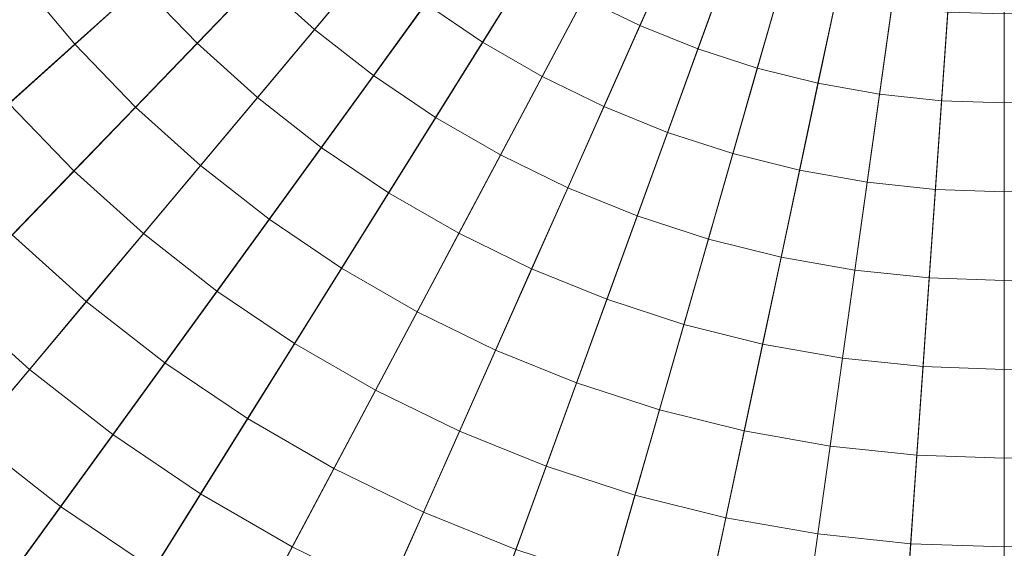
# Model space of a CAD drawing. Header units: centimetres. Extents: x -3.01 to 4.18, y -6.48 to 0.72.
# Tile 215 of 256: x 0.26 to 0.59, y -3.32 to -3.15. Entities that reach past the tile are written whole.
import ezdxf

# ---------------------------------------------------------------- set-up
doc = ezdxf.new("R2010")
doc.units = ezdxf.units.CM
doc.header["$LTSCALE"] = 2.54
doc.layers.add('Lucido design-1', color=7, linetype='Continuous')

# ---------------------------------------------------------------- blocks, each defined once
blk = doc.blocks.new('Gruppo-1')
at = {"color": 142, "linetype": 'Continuous', "lineweight": 9}
for points in [[(-0.2012, -3.49621, -14.60843), (-0.15636, -3.54965, -14.60843), (0.58636, -2.8809, -14.60843), (-0.2012, -3.49621, -14.60843)], [(0.58636, -2.8809, -13.70118), (-0.15636, -3.54965, -13.70118), (-0.2012, -3.49621, -13.70118), (0.58636, -2.8809, -13.70118)], [(-0.15636, -3.54965, -14.60843), (-0.1079, -3.59983, -14.60843), (0.58636, -2.8809, -14.60843), (-0.15636, -3.54965, -14.60843)], [(0.58636, -2.8809, -13.70118), (-0.1079, -3.59983, -13.70118), (-0.15636, -3.54965, -13.70118), (0.58636, -2.8809, -13.70118)], [(-0.1079, -3.59983, -14.60843), (-0.05606, -3.64651, -14.60843), (0.58636, -2.8809, -14.60843), (-0.1079, -3.59983, -14.60843)], [(0.58636, -2.8809, -13.70118), (-0.05606, -3.64651, -13.70118), (-0.1079, -3.59983, -13.70118), (0.58636, -2.8809, -13.70118)], [(-0.05606, -3.64651, -14.60843), (-0.00109, -3.68946, -14.60843), (0.58636, -2.8809, -14.60843), (-0.05606, -3.64651, -14.60843)], [(0.58636, -2.8809, -13.70118), (-0.00109, -3.68946, -13.70118), (-0.05606, -3.64651, -13.70118), (0.58636, -2.8809, -13.70118)], [(-0.00109, -3.68946, -14.60843), (0.05674, -3.72847, -14.60843), (0.58636, -2.8809, -14.60843), (-0.00109, -3.68946, -14.60843)], [(0.58636, -2.8809, -13.70118), (0.05674, -3.72847, -13.70118), (-0.00109, -3.68946, -13.70118), (0.58636, -2.8809, -13.70118)], [(0.05674, -3.72847, -14.60843), (0.11715, -3.76335, -14.60843), (0.58636, -2.8809, -14.60843), (0.05674, -3.72847, -14.60843)], [(0.58636, -2.8809, -13.70118), (0.11715, -3.76335, -13.70118), (0.05674, -3.72847, -13.70118), (0.58636, -2.8809, -13.70118)], [(0.11715, -3.76335, -14.60843), (0.17985, -3.79393, -14.60843), (0.58636, -2.8809, -14.60843), (0.11715, -3.76335, -14.60843)], [(0.58636, -2.8809, -13.70118), (0.17985, -3.79393, -13.70118), (0.11715, -3.76335, -13.70118), (0.58636, -2.8809, -13.70118)], [(0.17985, -3.79393, -14.60843), (0.24453, -3.82006, -14.60843), (0.58636, -2.8809, -14.60843), (0.17985, -3.79393, -14.60843)], [(0.58636, -2.8809, -13.70118), (0.24453, -3.82006, -13.70118), (0.17985, -3.79393, -13.70118), (0.58636, -2.8809, -13.70118)], [(0.24453, -3.82006, -14.60843), (0.31088, -3.84162, -14.60843), (0.58636, -2.8809, -14.60843), (0.24453, -3.82006, -14.60843)], [(0.58636, -2.8809, -13.70118), (0.31088, -3.84162, -13.70118), (0.24453, -3.82006, -13.70118), (0.58636, -2.8809, -13.70118)], [(0.31088, -3.84162, -14.60843), (0.37857, -3.85849, -14.60843), (0.58636, -2.8809, -14.60843), (0.31088, -3.84162, -14.60843)], [(0.58636, -2.8809, -13.70118), (0.37857, -3.85849, -13.70118), (0.31088, -3.84162, -13.70118), (0.58636, -2.8809, -13.70118)], [(0.37857, -3.85849, -14.60843), (0.44727, -3.87061, -14.60843), (0.58636, -2.8809, -14.60843), (0.37857, -3.85849, -14.60843)], [(0.58636, -2.8809, -13.70118), (0.44727, -3.87061, -13.70118), (0.37857, -3.85849, -13.70118), (0.58636, -2.8809, -13.70118)], [(0.44727, -3.87061, -14.60843), (0.51664, -3.8779, -14.60843), (0.58636, -2.8809, -14.60843), (0.44727, -3.87061, -14.60843)], [(0.58636, -2.8809, -13.70118), (0.51664, -3.8779, -13.70118), (0.44727, -3.87061, -13.70118), (0.58636, -2.8809, -13.70118)], [(0.51664, -3.8779, -14.60843), (0.58636, -3.88033, -14.60843), (0.58636, -2.8809, -14.60843), (0.51664, -3.8779, -14.60843)], [(0.58636, -2.8809, -13.70118), (0.58636, -3.88033, -13.70118), (0.51664, -3.8779, -13.70118), (0.58636, -2.8809, -13.70118)], [(0.58636, -3.88033, -14.60843), (0.58636, -2.8809, -14.60843), (0.58636, -2.8809, -14.60843), (0.58636, -3.88033, -14.60843)], [(0.58636, -3.88033, -14.60843), (0.65608, -3.8779, -14.60843), (0.58636, -2.8809, -14.60843), (0.58636, -3.88033, -14.60843)], [(0.58636, -2.8809, -13.70118), (0.58636, -3.88033, -13.70118), (0.58636, -3.88033, -13.70118), (0.58636, -2.8809, -13.70118)], [(0.58636, -2.8809, -13.70118), (0.65608, -3.8779, -13.70118), (0.58636, -3.88033, -13.70118), (0.58636, -2.8809, -13.70118)]]:
    blk.add_polyline3d(points, dxfattribs=at)
for points in [[(-3.01007, -3.00649, -13.70234), (-2.99255, -3.25706, -13.70234), (0.58421, -2.88112, -13.70234), (0.5842, -2.88097, -13.70234)], [(-2.99255, -3.25706, -13.70234), (-2.95759, -3.50579, -13.70234), (0.58423, -2.88127, -13.70234), (0.58421, -2.88112, -13.70234)], [(-2.95759, -3.50579, -13.70234), (-2.90537, -3.75148, -13.70234), (0.58426, -2.88142, -13.70234), (0.58423, -2.88127, -13.70234)], [(-2.90537, -3.75148, -13.70234), (-2.83614, -3.99293, -13.70234), (0.58431, -2.88157, -13.70234), (0.58426, -2.88142, -13.70234)], [(-2.83614, -3.99293, -13.70234), (-2.75023, -4.22897, -13.70234), (0.58436, -2.88171, -13.70234), (0.58431, -2.88157, -13.70234)], [(-2.75023, -4.22897, -13.70234), (-2.64806, -4.45843, -13.70234), (0.58442, -2.88185, -13.70234), (0.58436, -2.88171, -13.70234)], [(-2.64806, -4.45843, -13.70234), (-2.53014, -4.68021, -13.70234), (0.58449, -2.88198, -13.70234), (0.58442, -2.88185, -13.70234)], [(-2.53014, -4.68021, -13.70234), (-2.39704, -4.89322, -13.70234), (0.58457, -2.88211, -13.70234), (0.58449, -2.88198, -13.70234)], [(-2.39704, -4.89322, -13.70234), (-2.24939, -5.09643, -13.70234), (0.58466, -2.88223, -13.70234), (0.58457, -2.88211, -13.70234)], [(-2.24939, -5.09643, -13.70234), (-2.08794, -5.28885, -13.70234), (0.58475, -2.88234, -13.70234), (0.58466, -2.88223, -13.70234)], [(-2.08794, -5.28885, -13.70234), (-1.91345, -5.46953, -13.70234), (0.58486, -2.88245, -13.70234), (0.58475, -2.88234, -13.70234)], [(-1.91345, -5.46953, -13.70234), (-1.72679, -5.63761, -13.70234), (0.58497, -2.88255, -13.70234), (0.58486, -2.88245, -13.70234)], [(-1.72679, -5.63761, -13.70234), (-1.52886, -5.79225, -13.70234), (0.58509, -2.88265, -13.70234), (0.58497, -2.88255, -13.70234)], [(-1.52886, -5.79225, -13.70234), (-1.32062, -5.93271, -13.70234), (0.58522, -2.88273, -13.70234), (0.58509, -2.88265, -13.70234)], [(-1.32062, -5.93271, -13.70234), (-1.10309, -6.0583, -13.70234), (0.58535, -2.88281, -13.70234), (0.58522, -2.88273, -13.70234)], [(-1.10309, -6.0583, -13.70234), (-0.87733, -6.16841, -13.70234), (0.58548, -2.88287, -13.70234), (0.58535, -2.88281, -13.70234)], [(-0.87733, -6.16841, -13.70234), (-0.64444, -6.2625, -13.70234), (0.58562, -2.88293, -13.70234), (0.58548, -2.88287, -13.70234)], [(-0.64444, -6.2625, -13.70234), (-0.40555, -6.34012, -13.70234), (0.58577, -2.88298, -13.70234), (0.58562, -2.88293, -13.70234)], [(-0.40555, -6.34012, -13.70234), (-0.16184, -6.40089, -13.70234), (0.58591, -2.88301, -13.70234), (0.58577, -2.88298, -13.70234)], [(-0.16184, -6.40089, -13.70234), (0.08553, -6.4445, -13.70234), (0.58606, -2.88304, -13.70234), (0.58591, -2.88301, -13.70234)], [(0.08553, -6.4445, -13.70234), (0.33533, -6.47076, -13.70234), (0.58621, -2.88305, -13.70234), (0.58606, -2.88304, -13.70234)], [(0.33533, -6.47076, -13.70234), (0.58636, -6.47952, -13.70234), (0.58636, -2.88306, -13.70234), (0.58621, -2.88305, -13.70234)], [(0.58636, -6.47952, -13.70234), (0.83739, -6.47076, -13.70234), (0.58651, -2.88305, -13.70234), (0.58636, -2.88306, -13.70234)], [(0.58636, -6.47952, -13.70234), (0.58636, -2.88306, -13.70234), (0.58636, -2.88306, -13.70234)], [(0.3621, -3.11313, -12.60456), (0.37885, -3.12821, -12.60456), (0.36012, -3.15052, -12.60629), (0.34187, -3.13408, -12.60629)], [(0.28607, -3.11551, -12.60813), (0.30316, -3.13589, -12.60813), (0.28153, -3.15537, -12.61007), (0.26313, -3.13344, -12.61007)], [(0.3248, -3.11641, -12.60629), (0.34187, -3.13408, -12.60629), (0.32164, -3.15502, -12.60813), (0.30316, -3.13589, -12.60813)], [(0.46215, -3.1145, -12.60138), (0.47875, -3.1226, -12.60138), (0.4669, -3.14921, -12.60292), (0.44847, -3.14023, -12.60292)], [(0.41372, -3.11851, -12.60292), (0.43072, -3.12998, -12.60292), (0.41528, -3.15468, -12.60456), (0.3966, -3.14208, -12.60456)], [(0.47875, -3.1226, -12.60138), (0.49587, -3.12951, -12.60138), (0.48591, -3.15689, -12.60292), (0.4669, -3.14921, -12.60292)], [(0.37885, -3.12821, -12.60456), (0.3966, -3.14208, -12.60456), (0.37948, -3.16564, -12.60629), (0.36012, -3.15052, -12.60629)], [(0.43072, -3.12998, -12.60292), (0.44847, -3.14023, -12.60292), (0.4348, -3.16595, -12.60456), (0.41528, -3.15468, -12.60456)], [(0.49587, -3.12951, -12.60138), (0.51344, -3.13522, -12.60138), (0.5054, -3.16323, -12.60292), (0.48591, -3.15689, -12.60292)], [(0.26313, -3.13344, -12.61007), (0.28153, -3.15537, -12.61007), (0.2599, -3.17484, -12.61211), (0.24019, -3.15136, -12.61211)], [(0.30316, -3.13589, -12.60813), (0.32164, -3.15502, -12.60813), (0.30142, -3.17596, -12.61007), (0.28153, -3.15537, -12.61007)], [(0.34187, -3.13408, -12.60629), (0.36012, -3.15052, -12.60629), (0.34141, -3.17282, -12.60813), (0.32164, -3.15502, -12.60813)], [(0.51344, -3.13522, -12.60138), (0.53135, -3.13969, -12.60138), (0.5253, -3.16819, -12.60292), (0.5054, -3.16323, -12.60292)], [(0.53135, -3.13969, -12.60138), (0.54954, -3.1429, -12.60138), (0.54548, -3.17175, -12.60292), (0.5253, -3.16819, -12.60292)], [(0.3966, -3.14208, -12.60456), (0.41528, -3.15468, -12.60456), (0.39985, -3.17938, -12.60629), (0.37948, -3.16564, -12.60629)], [(0.44847, -3.14023, -12.60292), (0.4669, -3.14921, -12.60292), (0.45505, -3.17582, -12.60456), (0.4348, -3.16595, -12.60456)], [(0.54954, -3.1429, -12.60138), (0.56791, -3.14483, -12.60138), (0.56587, -3.17389, -12.60292), (0.54548, -3.17175, -12.60292)], [(0.56791, -3.14483, -12.60138), (0.58636, -3.14547, -12.60138), (0.58636, -3.17461, -12.60292), (0.56587, -3.17389, -12.60292)], [(0.58636, -3.14547, -12.60138), (0.60482, -3.14483, -12.60138), (0.60685, -3.17389, -12.60292), (0.58636, -3.17461, -12.60292)], [(0.58636, -3.14547, -12.60138), (0.58636, -3.17461, -12.60292), (0.58636, -3.17461, -12.60292)], [(0.4669, -3.14921, -12.60292), (0.48591, -3.15689, -12.60292), (0.47594, -3.18427, -12.60456), (0.45505, -3.17582, -12.60456)], [(0.36012, -3.15052, -12.60629), (0.37948, -3.16564, -12.60629), (0.36237, -3.1892, -12.60813), (0.34141, -3.17282, -12.60813)], [(0.28153, -3.15537, -12.61007), (0.30142, -3.17596, -12.61007), (0.2812, -3.1969, -12.61211), (0.2599, -3.17484, -12.61211)], [(0.32164, -3.15502, -12.60813), (0.34141, -3.17282, -12.60813), (0.3227, -3.19512, -12.61007), (0.30142, -3.17596, -12.61007)], [(0.41528, -3.15468, -12.60456), (0.4348, -3.16595, -12.60456), (0.42113, -3.19166, -12.60629), (0.39985, -3.17938, -12.60629)], [(0.48591, -3.15689, -12.60292), (0.5054, -3.16323, -12.60292), (0.49738, -3.19123, -12.60456), (0.47594, -3.18427, -12.60456)], [(0.5054, -3.16323, -12.60292), (0.5253, -3.16819, -12.60292), (0.51924, -3.19668, -12.60456), (0.49738, -3.19123, -12.60456)], [(0.37948, -3.16564, -12.60629), (0.39985, -3.17938, -12.60629), (0.38442, -3.20407, -12.60813), (0.36237, -3.1892, -12.60813)], [(0.4348, -3.16595, -12.60456), (0.45505, -3.17582, -12.60456), (0.44321, -3.20243, -12.60629), (0.42113, -3.19166, -12.60629)], [(0.5253, -3.16819, -12.60292), (0.54548, -3.17175, -12.60292), (0.54143, -3.20059, -12.60456), (0.51924, -3.19668, -12.60456)], [(0.54548, -3.17175, -12.60292), (0.56587, -3.17389, -12.60292), (0.56384, -3.20295, -12.60456), (0.54143, -3.20059, -12.60456)], [(0.2599, -3.17484, -12.61211), (0.2812, -3.1969, -12.61211), (0.26099, -3.21783, -12.61426), (0.23828, -3.19431, -12.61426)], [(0.34141, -3.17282, -12.60813), (0.36237, -3.1892, -12.60813), (0.34526, -3.21275, -12.61007), (0.3227, -3.19512, -12.61007)], [(0.56587, -3.17389, -12.60292), (0.58636, -3.17461, -12.60292), (0.58636, -3.20374, -12.60456), (0.56384, -3.20295, -12.60456)], [(0.58636, -3.17461, -12.60292), (0.60685, -3.17389, -12.60292), (0.60888, -3.20295, -12.60456), (0.58636, -3.20374, -12.60456)], [(0.58636, -3.17461, -12.60292), (0.58636, -3.20374, -12.60456), (0.58636, -3.20374, -12.60456)], [(0.30142, -3.17596, -12.61007), (0.3227, -3.19512, -12.61007), (0.30399, -3.21742, -12.61211), (0.2812, -3.1969, -12.61211)], [(0.45505, -3.17582, -12.60456), (0.47594, -3.18427, -12.60456), (0.46598, -3.21163, -12.60629), (0.44321, -3.20243, -12.60629)], [(0.39985, -3.17938, -12.60629), (0.42113, -3.19166, -12.60629), (0.40746, -3.21737, -12.60813), (0.38442, -3.20407, -12.60813)], [(0.47594, -3.18427, -12.60456), (0.49738, -3.19123, -12.60456), (0.48935, -3.21923, -12.60629), (0.46598, -3.21163, -12.60629)], [(0.36237, -3.1892, -12.60813), (0.38442, -3.20407, -12.60813), (0.36899, -3.22876, -12.61007), (0.34526, -3.21275, -12.61007)], [(0.49738, -3.19123, -12.60456), (0.51924, -3.19668, -12.60456), (0.51318, -3.22517, -12.60629), (0.48935, -3.21923, -12.60629)], [(0.42113, -3.19166, -12.60629), (0.44321, -3.20243, -12.60629), (0.43136, -3.22903, -12.60813), (0.40746, -3.21737, -12.60813)], [(0.2812, -3.1969, -12.61211), (0.30399, -3.21742, -12.61211), (0.28528, -3.23971, -12.61426), (0.26099, -3.21783, -12.61426)], [(0.3227, -3.19512, -12.61007), (0.34526, -3.21275, -12.61007), (0.32815, -3.2363, -12.61211), (0.30399, -3.21742, -12.61211)], [(0.51924, -3.19668, -12.60456), (0.54143, -3.20059, -12.60456), (0.53738, -3.22943, -12.60629), (0.51318, -3.22517, -12.60629)], [(0.54143, -3.20059, -12.60456), (0.56384, -3.20295, -12.60456), (0.56181, -3.232, -12.60629), (0.53738, -3.22943, -12.60629)], [(0.38442, -3.20407, -12.60813), (0.40746, -3.21737, -12.60813), (0.39379, -3.24308, -12.61007), (0.36899, -3.22876, -12.61007)], [(0.44321, -3.20243, -12.60629), (0.46598, -3.21163, -12.60629), (0.45602, -3.239, -12.60813), (0.43136, -3.22903, -12.60813)], [(0.56384, -3.20295, -12.60456), (0.58636, -3.20374, -12.60456), (0.58636, -3.23286, -12.60629), (0.56181, -3.232, -12.60629)], [(0.58636, -3.20374, -12.60456), (0.60888, -3.20295, -12.60456), (0.61091, -3.232, -12.60629), (0.58636, -3.23286, -12.60629)], [(0.58636, -3.20374, -12.60456), (0.58636, -3.23286, -12.60629), (0.58636, -3.23286, -12.60629)], [(0.34526, -3.21275, -12.61007), (0.36899, -3.22876, -12.61007), (0.35357, -3.25344, -12.61211), (0.32815, -3.2363, -12.61211)], [(0.46598, -3.21163, -12.60629), (0.48935, -3.21923, -12.60629), (0.48132, -3.24722, -12.60813), (0.45602, -3.239, -12.60813)], [(0.26099, -3.21783, -12.61426), (0.28528, -3.23971, -12.61426), (0.26659, -3.26199, -12.6165), (0.24078, -3.23876, -12.6165)], [(0.30399, -3.21742, -12.61211), (0.32815, -3.2363, -12.61211), (0.31105, -3.25984, -12.61426), (0.28528, -3.23971, -12.61426)], [(0.40746, -3.21737, -12.60813), (0.43136, -3.22903, -12.60813), (0.41952, -3.25563, -12.61007), (0.39379, -3.24308, -12.61007)], [(0.48935, -3.21923, -12.60629), (0.51318, -3.22517, -12.60629), (0.50713, -3.25365, -12.60813), (0.48132, -3.24722, -12.60813)], [(0.51318, -3.22517, -12.60629), (0.53738, -3.22943, -12.60629), (0.53333, -3.25827, -12.60813), (0.50713, -3.25365, -12.60813)], [(0.36899, -3.22876, -12.61007), (0.39379, -3.24308, -12.61007), (0.38012, -3.26877, -12.61211), (0.35357, -3.25344, -12.61211)], [(0.43136, -3.22903, -12.60813), (0.45602, -3.239, -12.60813), (0.44607, -3.26635, -12.61007), (0.41952, -3.25563, -12.61007)], [(0.53738, -3.22943, -12.60629), (0.56181, -3.232, -12.60629), (0.55978, -3.26105, -12.60813), (0.53333, -3.25827, -12.60813)], [(0.56181, -3.232, -12.60629), (0.58636, -3.23286, -12.60629), (0.58636, -3.26198, -12.60813), (0.55978, -3.26105, -12.60813)], [(0.58636, -3.23286, -12.60629), (0.61091, -3.232, -12.60629), (0.61294, -3.26105, -12.60813), (0.58636, -3.26198, -12.60813)], [(0.58636, -3.23286, -12.60629), (0.58636, -3.26198, -12.60813), (0.58636, -3.26198, -12.60813)], [(0.32815, -3.2363, -12.61211), (0.35357, -3.25344, -12.61211), (0.33815, -3.27812, -12.61426), (0.31105, -3.25984, -12.61426)], [(0.24078, -3.23876, -12.6165), (0.26659, -3.26199, -12.6165), (0.24789, -3.28427, -12.61884), (0.22058, -3.25968, -12.61884)], [(0.28528, -3.23971, -12.61426), (0.31105, -3.25984, -12.61426), (0.29395, -3.28337, -12.6165), (0.26659, -3.26199, -12.6165)], [(0.45602, -3.239, -12.60813), (0.48132, -3.24722, -12.60813), (0.4733, -3.2752, -12.61007), (0.44607, -3.26635, -12.61007)], [(0.39379, -3.24308, -12.61007), (0.41952, -3.25563, -12.61007), (0.40768, -3.28221, -12.61211), (0.38012, -3.26877, -12.61211)], [(0.48132, -3.24722, -12.60813), (0.50713, -3.25365, -12.60813), (0.50108, -3.28213, -12.61007), (0.4733, -3.2752, -12.61007)], [(0.35357, -3.25344, -12.61211), (0.38012, -3.26877, -12.61211), (0.36646, -3.29446, -12.61426), (0.33815, -3.27812, -12.61426)], [(0.41952, -3.25563, -12.61007), (0.44607, -3.26635, -12.61007), (0.43611, -3.2937, -12.61211), (0.40768, -3.28221, -12.61211)], [(0.50713, -3.25365, -12.60813), (0.53333, -3.25827, -12.60813), (0.52927, -3.2871, -12.61007), (0.50108, -3.28213, -12.61007)], [(0.53333, -3.25827, -12.60813), (0.55978, -3.26105, -12.60813), (0.55775, -3.29009, -12.61007), (0.52927, -3.2871, -12.61007)], [(0.26659, -3.26199, -12.6165), (0.29395, -3.28337, -12.6165), (0.27685, -3.3069, -12.61884), (0.24789, -3.28427, -12.61884)], [(0.31105, -3.25984, -12.61426), (0.33815, -3.27812, -12.61426), (0.32274, -3.30279, -12.6165), (0.29395, -3.28337, -12.6165)], [(0.55978, -3.26105, -12.60813), (0.58636, -3.26198, -12.60813), (0.58636, -3.29109, -12.61007), (0.55775, -3.29009, -12.61007)], [(0.58636, -3.26198, -12.60813), (0.61294, -3.26105, -12.60813), (0.61497, -3.29009, -12.61007), (0.58636, -3.29109, -12.61007)], [(0.58636, -3.26198, -12.60813), (0.58636, -3.29109, -12.61007), (0.58636, -3.29109, -12.61007)], [(0.38012, -3.26877, -12.61211), (0.40768, -3.28221, -12.61211), (0.39585, -3.3088, -12.61426), (0.36646, -3.29446, -12.61426)], [(0.44607, -3.26635, -12.61007), (0.4733, -3.2752, -12.61007), (0.46527, -3.30318, -12.61211), (0.43611, -3.2937, -12.61211)], [(0.4733, -3.2752, -12.61007), (0.50108, -3.28213, -12.61007), (0.49503, -3.31059, -12.61211), (0.46527, -3.30318, -12.61211)], [(0.33815, -3.27812, -12.61426), (0.36646, -3.29446, -12.61426), (0.35281, -3.32015, -12.6165), (0.32274, -3.30279, -12.6165)], [(0.24789, -3.28427, -12.61884), (0.27685, -3.3069, -12.61884), (0.25977, -3.33042, -12.62129), (0.2292, -3.30654, -12.62129)], [(0.29395, -3.28337, -12.6165), (0.32274, -3.30279, -12.6165), (0.30732, -3.32745, -12.61884), (0.27685, -3.3069, -12.61884)], [(0.40768, -3.28221, -12.61211), (0.43611, -3.2937, -12.61211), (0.42616, -3.32104, -12.61426), (0.39585, -3.3088, -12.61426)], [(0.50108, -3.28213, -12.61007), (0.52927, -3.2871, -12.61007), (0.52522, -3.31592, -12.61211), (0.49503, -3.31059, -12.61211)], [(0.52927, -3.2871, -12.61007), (0.55775, -3.29009, -12.61007), (0.55572, -3.31912, -12.61211), (0.52522, -3.31592, -12.61211)], [(0.55775, -3.29009, -12.61007), (0.58636, -3.29109, -12.61007), (0.58636, -3.32019, -12.61211), (0.55572, -3.31912, -12.61211)], [(0.58636, -3.29109, -12.61007), (0.61497, -3.29009, -12.61007), (0.617, -3.31912, -12.61211), (0.58636, -3.32019, -12.61211)], [(0.58636, -3.29109, -12.61007), (0.58636, -3.32019, -12.61211), (0.58636, -3.32019, -12.61211)], [(0.36646, -3.29446, -12.61426), (0.39585, -3.3088, -12.61426), (0.38402, -3.33537, -12.6165), (0.35281, -3.32015, -12.6165)], [(0.43611, -3.2937, -12.61211), (0.46527, -3.30318, -12.61211), (0.45725, -3.33115, -12.61426), (0.42616, -3.32104, -12.61426)], [(0.32274, -3.30279, -12.6165), (0.35281, -3.32015, -12.6165), (0.33915, -3.34583, -12.61884), (0.30732, -3.32745, -12.61884)], [(0.46527, -3.30318, -12.61211), (0.49503, -3.31059, -12.61211), (0.48898, -3.33906, -12.61426), (0.45725, -3.33115, -12.61426)], [(0.27685, -3.3069, -12.61884), (0.30732, -3.32745, -12.61884), (0.29192, -3.35211, -12.62129), (0.25977, -3.33042, -12.62129)], [(0.39585, -3.3088, -12.61426), (0.42616, -3.32104, -12.61426), (0.41621, -3.34838, -12.6165), (0.38402, -3.33537, -12.6165)], [(0.49503, -3.31059, -12.61211), (0.52522, -3.31592, -12.61211), (0.52117, -3.34473, -12.61426), (0.48898, -3.33906, -12.61426)], [(0.52522, -3.31592, -12.61211), (0.55572, -3.31912, -12.61211), (0.55369, -3.34815, -12.61426), (0.52117, -3.34473, -12.61426)], [(0.35281, -3.32015, -12.6165), (0.38402, -3.33537, -12.6165), (0.37219, -3.36194, -12.61884), (0.33915, -3.34583, -12.61884)], [(0.55572, -3.31912, -12.61211), (0.58636, -3.32019, -12.61211), (0.58636, -3.34929, -12.61426), (0.55369, -3.34815, -12.61426)], [(0.58636, -3.32019, -12.61211), (0.617, -3.31912, -12.61211), (0.61903, -3.34815, -12.61426), (0.58636, -3.34929, -12.61426)], [(0.58636, -3.32019, -12.61211), (0.58636, -3.34929, -12.61426), (0.58636, -3.34929, -12.61426)]]:
    blk.add_3dface(points, dxfattribs=at)

msp = doc.modelspace()

# ---------------------------------------------------------------- block references
at = {"layer": 'Lucido design-1', "color": 7}
msp.add_blockref('Gruppo-1', (0, 0), dxfattribs=at)

doc.saveas('drawing.dxf')
